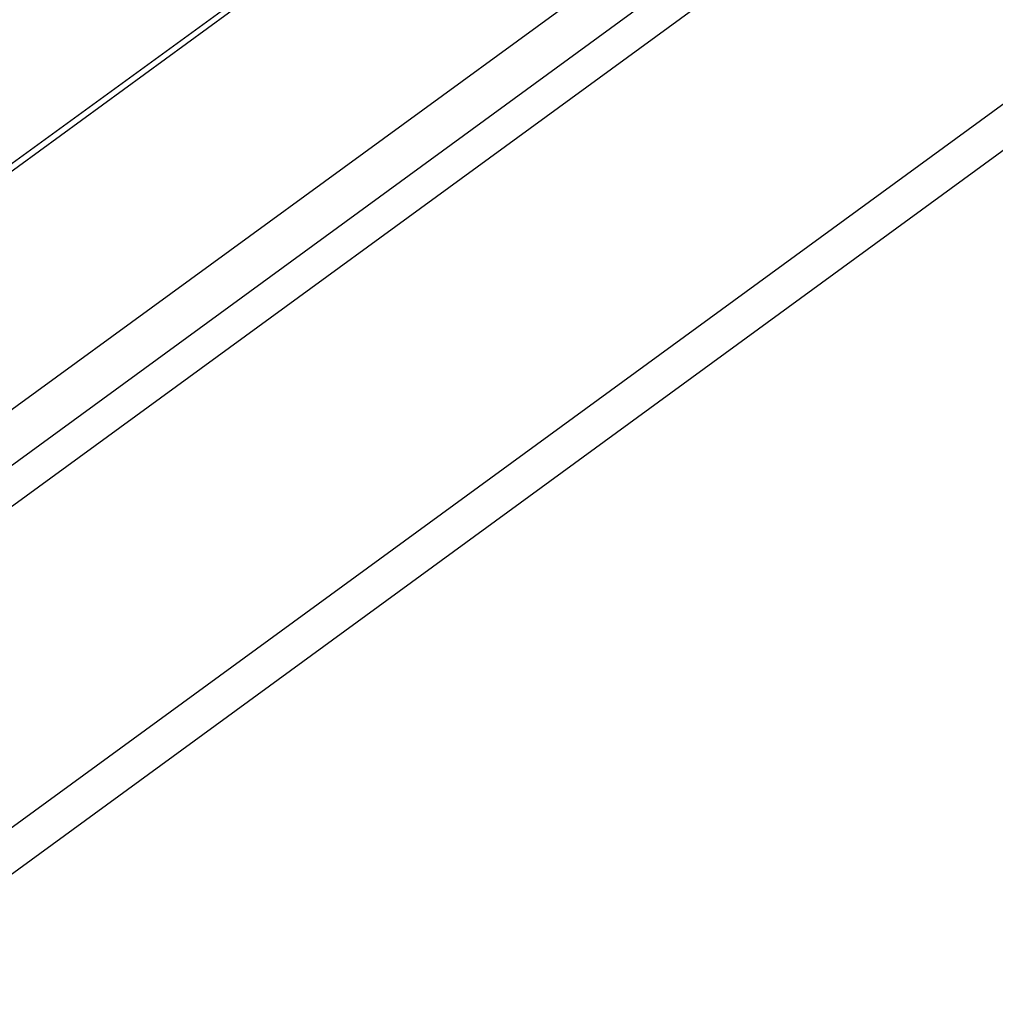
# Model space of a CAD drawing. Header units: millimetres. Extents: x 0 to 841, y 0 to 594.
# Tile 42 of 77: x 764 to 780, y 113 to 129. Entities that reach past the tile are written whole.
import ezdxf

# ---------------------------------------------------------------- set-up
doc = ezdxf.new("R2010")
doc.units = ezdxf.units.MM
doc.header["$LTSCALE"] = 46.255
doc.layers.get('0').update_dxf_attribs({"linetype": 'CONTINUOUS'})
doc.layers.add('ROUNDS', color=7, linetype='CONTINUOUS')

msp = doc.modelspace()

# ---------------------------------------------------------------- linework, layer by layer
at = {"color": 7, "linetype": 'CONTINUOUS'}
for p, q in [((753.3167, 112.9859), (794.2714, 142.8561)), ((753.3513, 118.3067), (786.5158, 142.4951)), ((753.2668, 114.477), (789.4264, 140.8499)), ((753.3125, 113.6328), (790.1441, 140.4958))]:
    msp.add_line(p, q, dxfattribs=at)
at = {"color": 9, "linetype": 'CONTINUOUS'}
msp.add_line((753.2039, 118.317), (786.4248, 142.5466), dxfattribs=at)
msp.add_open_spline([(769.8229, 131.7265), (769.3017, 131.3484), (768.1975, 130.6298), (766.4167, 129.6892), (764.4946, 128.8719), (763.1513, 128.4215), (762.4619, 128.218)], degree=3, knots=[0, 0, 0, 0, 0.2358296, 0.4816614, 0.7367369, 1, 1, 1, 1], dxfattribs=at)
at = {"layer": 'ROUNDS', "color": 3, "linetype": 'CONTINUOUS'}
msp.add_line((760.7374, 113.3199), (787.3249, 132.7114), dxfattribs=at)
at = {"layer": 'ROUNDS', "color": 7, "linetype": 'CONTINUOUS'}
msp.add_line((761.3004, 113.0016), (787.888, 132.3931), dxfattribs=at)
msp.add_open_spline([(755.1977, 127.8561), (756.4761, 127.9323), (758.3779, 128.1538), (760.8513, 128.6685), (762.634, 129.1549), (764.3415, 129.7403), (766.4624, 130.6305), (767.9579, 131.4513), (768.8843, 132.0666)], degree=3, knots=[0, 0, 0, 0, 0.2654383, 0.3956684, 0.5234303, 0.6481968, 0.7694965, 1, 1, 1, 1], dxfattribs=at)

doc.saveas('drawing.dxf')
